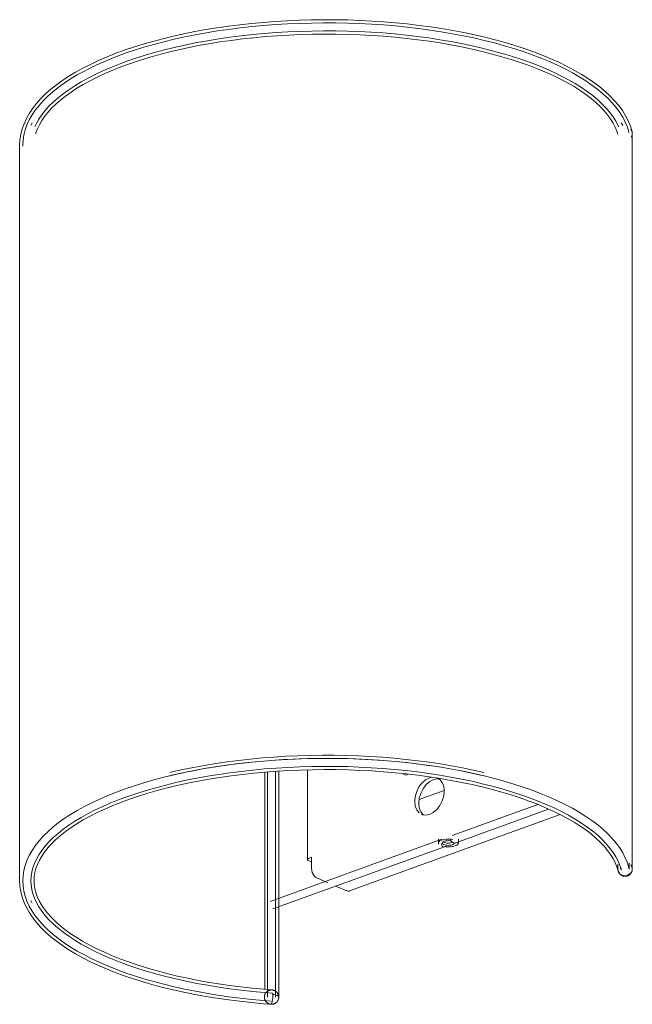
# Model space of a CAD drawing. Header units: millimetres. Extents: x -6807 to -4360, y -636 to 7007.
# Tile 2 of 7: x -5639 to -5486, y -636 to -390. Entities that reach past the tile are written whole.
import ezdxf

# ---------------------------------------------------------------- set-up
doc = ezdxf.new("R2010")
doc.units = ezdxf.units.MM
doc.layers.add('E-LITE-EQPM', color=7, linetype='Continuous', lineweight=20)

# ---------------------------------------------------------------- blocks, each defined once
blk = doc.blocks.new('66407_ 66408_ 66409_ 66410 - 66407 COTTON Round Beige wall lamp-589320-00 Isometrico PDF')
at = {"layer": 'E-LITE-EQPM', "color": 8, "lineweight": 9, "true_color": 0x808080}
for p, q in [((-7167.78, -415.48), (-7168.13, -416.1)), ((-7020.07, -416.1), (-7020.42, -415.48)), ((-7017.73, -417.65), (-7017.67, -418.08)), ((-7017.71, -417.99), (-7017.68, -418.05)), ((-7017.67, -418.07), (-7017.67, -418.15)), ((-7017.67, -601.93), (-7017.67, -418.15)), ((-7170.9, -421.06), (-7170.9, -604.85)), ((-7170.1, -421.06), (-7170.09, -421.31)), ((-7109.6, -577.71), (-7109.6, -632)), ((-7108.89, -577.66), (-7108.89, -633.93)), ((-7106.89, -633.93), (-7106.89, -577.5)), ((-7106.09, -633.93), (-7106.09, -577.43)), ((-7098.94, -577.17), (-7098.93, -599.55)), ((-7074.31, -578.43), (-7075.09, -578.1)), ((-7073.71, -578.22), (-7074.31, -578.43)), ((-7070.98, -584.53), (-7064.74, -582.26)), ((-7041.31, -585.8), (-7062.75, -593.56)), ((-7062.07, -595.44), (-7038.59, -586.94)), ((-7088.41, -607.41), (-7035.72, -588.32)), ((-7065.29, -594.48), (-7108.23, -610.01)), ((-7066.18, -594.5), (-7066.18, -595.42)), ((-7061.18, -595.42), (-7061.18, -594.5)), ((-7107.55, -611.89), (-7064.61, -596.36)), ((-7098.66, -599.83), (-7097.91, -600.15)), ((-7098.59, -599.25), (-7097.89, -598.99)), ((-7097.88, -601.78), (-7097.89, -598.99)), ((-7021.27, -600.67), (-7021.27, -601.93)), ((-7020.47, -601.61), (-7020.47, -601.93)), ((-7018.47, -601.93), (-7018.47, -600.47)), ((-7017.67, -601.96), (-7017.67, -601.86)), ((-7093.8, -605.34), (-7096.56, -604.16)), ((-7089.08, -607.37), (-7091.82, -606.19)), ((-7168.13, -609.81), (-7167.78, -610.44)), ((-7107.57, -632.88), (-7107.56, -633.23))]:
    blk.add_line(p, q, dxfattribs=at)
for points in [[(-7170.9, -421.06, 0), (-7170.83, -419.7, 0), (-7170.62, -418.34, 0), (-7170.28, -417, 0), (-7169.81, -415.67, 0), (-7169.21, -414.36, 0), (-7168.48, -413.08, 0), (-7167.63, -411.83, 0), (-7166.67, -410.6, 0), (-7165.59, -409.4, 0), (-7164.41, -408.23, 0), (-7163.11, -407.08, 0), (-7161.71, -405.97, 0), (-7160.21, -404.88, 0), (-7158.6, -403.83, 0), (-7156.9, -402.8, 0), (-7155.1, -401.81, 0), (-7153.21, -400.85, 0), (-7151.22, -399.92, 0), (-7149.15, -399.02, 0), (-7147, -398.16, 0), (-7144.76, -397.34, 0), (-7142.44, -396.55, 0), (-7140.05, -395.81, 0), (-7137.59, -395.1, 0), (-7135.06, -394.43, 0), (-7132.47, -393.8, 0), (-7129.82, -393.21, 0), (-7127.11, -392.67, 0), (-7124.35, -392.17, 0), (-7121.55, -391.72, 0), (-7118.7, -391.3, 0), (-7115.81, -390.94, 0), (-7112.89, -390.62, 0), (-7109.94, -390.35, 0), (-7106.97, -390.12, 0), (-7103.97, -389.94, 0), (-7100.96, -389.81, 0), (-7097.94, -389.72, 0), (-7094.92, -389.69, 0), (-7091.89, -389.7, 0), (-7088.86, -389.76, 0), (-7085.85, -389.86, 0), (-7082.84, -390.02, 0), (-7079.86, -390.22, 0), (-7076.89, -390.47, 0), (-7073.96, -390.76, 0), (-7071.05, -391.1, 0), (-7068.18, -391.49, 0), (-7065.35, -391.92, 0), (-7062.57, -392.4, 0), (-7059.83, -392.92, 0), (-7057.15, -393.48, 0), (-7054.53, -394.08, 0), (-7051.96, -394.73, 0), (-7049.47, -395.42, 0), (-7047.04, -396.15, 0), (-7044.68, -396.91, 0), (-7042.4, -397.71, 0), (-7040.2, -398.55, 0), (-7038.08, -399.43, 0), (-7036.05, -400.34, 0), (-7034.11, -401.28, 0), (-7032.26, -402.26, 0), (-7030.5, -403.27, 0), (-7028.85, -404.31, 0), (-7027.29, -405.38, 0), (-7025.83, -406.48, 0), (-7024.48, -407.61, 0), (-7023.23, -408.76, 0), (-7022.1, -409.95, 0), (-7021.07, -411.16, 0), (-7020.16, -412.4, 0), (-7019.37, -413.67, 0), (-7018.7, -414.96, 0), (-7018.16, -416.28, 0), (-7017.74, -417.61, 0), (-7017.72, -417.71, 0)], [(-7170.1, -421.06, 0), (-7170.03, -419.78, 0), (-7169.84, -418.5, 0), (-7169.52, -417.23, 0), (-7169.07, -415.97, 0), (-7168.49, -414.73, 0), (-7167.8, -413.5, 0), (-7166.99, -412.3, 0), (-7166.06, -411.12, 0), (-7165.01, -409.95, 0), (-7163.86, -408.81, 0), (-7162.6, -407.7, 0), (-7161.23, -406.61, 0), (-7159.75, -405.54, 0), (-7158.18, -404.5, 0), (-7156.5, -403.5, 0), (-7154.72, -402.52, 0), (-7152.86, -401.57, 0), (-7150.89, -400.65, 0), (-7148.85, -399.76, 0), (-7146.71, -398.91, 0), (-7144.49, -398.09, 0), (-7142.2, -397.31, 0), (-7139.82, -396.57, 0), (-7137.38, -395.87, 0), (-7134.87, -395.2, 0), (-7132.29, -394.58, 0), (-7129.66, -394, 0), (-7126.96, -393.46, 0), (-7124.22, -392.96, 0), (-7121.43, -392.51, 0), (-7118.59, -392.1, 0), (-7115.72, -391.73, 0), (-7112.81, -391.41, 0), (-7109.88, -391.14, 0), (-7106.91, -390.92, 0), (-7103.93, -390.74, 0), (-7100.94, -390.61, 0), (-7097.93, -390.52, 0), (-7094.91, -390.49, 0), (-7091.9, -390.5, 0), (-7088.89, -390.56, 0), (-7085.88, -390.66, 0), (-7082.89, -390.81, 0), (-7079.92, -391.01, 0), (-7076.97, -391.26, 0), (-7074.04, -391.56, 0), (-7071.15, -391.89, 0), (-7068.3, -392.28, 0), (-7065.48, -392.71, 0), (-7062.71, -393.18, 0), (-7059.99, -393.7, 0), (-7057.32, -394.26, 0), (-7054.71, -394.86, 0), (-7052.17, -395.5, 0), (-7049.69, -396.19, 0), (-7047.27, -396.91, 0), (-7044.94, -397.67, 0), (-7042.68, -398.47, 0), (-7040.5, -399.3, 0), (-7038.4, -400.17, 0), (-7036.39, -401.07, 0), (-7034.47, -402, 0), (-7032.65, -402.96, 0), (-7030.92, -403.96, 0), (-7029.28, -404.98, 0), (-7027.75, -406.03, 0), (-7026.33, -407.11, 0), (-7025.01, -408.21, 0), (-7023.79, -409.33, 0), (-7022.69, -410.48, 0), (-7021.7, -411.66, 0), (-7020.82, -412.85, 0), (-7020.06, -414.07, 0), (-7019.43, -415.3, 0), (-7018.91, -416.55, 0), (-7018.52, -417.81, 0), (-7018.5, -417.9, 0)], [(-7170.1, -421.06, 0), (-7170.03, -419.78, 0), (-7169.84, -418.5, 0), (-7169.52, -417.23, 0), (-7169.07, -415.97, 0), (-7168.49, -414.73, 0), (-7167.8, -413.5, 0), (-7166.99, -412.3, 0), (-7166.06, -411.12, 0), (-7165.01, -409.95, 0), (-7163.86, -408.81, 0), (-7162.6, -407.7, 0), (-7161.23, -406.61, 0), (-7159.75, -405.54, 0), (-7158.18, -404.5, 0), (-7156.5, -403.5, 0), (-7154.72, -402.52, 0), (-7152.86, -401.57, 0), (-7150.89, -400.65, 0), (-7148.85, -399.76, 0), (-7146.71, -398.91, 0), (-7144.49, -398.09, 0), (-7142.2, -397.31, 0), (-7139.82, -396.57, 0), (-7137.38, -395.87, 0), (-7134.87, -395.2, 0), (-7132.29, -394.58, 0), (-7129.66, -394, 0), (-7126.96, -393.46, 0), (-7124.22, -392.96, 0), (-7121.43, -392.51, 0), (-7118.59, -392.1, 0), (-7115.72, -391.73, 0), (-7112.81, -391.41, 0), (-7109.88, -391.14, 0), (-7106.91, -390.92, 0), (-7103.93, -390.74, 0), (-7100.94, -390.61, 0), (-7097.93, -390.52, 0), (-7094.91, -390.49, 0), (-7091.9, -390.5, 0), (-7088.89, -390.56, 0), (-7085.88, -390.66, 0), (-7082.89, -390.81, 0), (-7079.92, -391.01, 0), (-7076.97, -391.26, 0), (-7074.04, -391.56, 0), (-7071.15, -391.89, 0), (-7068.3, -392.28, 0), (-7065.48, -392.71, 0), (-7062.71, -393.18, 0), (-7059.99, -393.7, 0), (-7057.32, -394.26, 0), (-7054.71, -394.86, 0), (-7052.17, -395.5, 0), (-7049.69, -396.19, 0), (-7047.27, -396.91, 0), (-7044.94, -397.67, 0), (-7042.68, -398.47, 0), (-7040.5, -399.3, 0), (-7038.4, -400.17, 0), (-7036.39, -401.07, 0), (-7034.47, -402, 0), (-7032.65, -402.96, 0), (-7030.92, -403.96, 0), (-7029.28, -404.98, 0), (-7027.75, -406.03, 0), (-7026.33, -407.11, 0), (-7025.01, -408.21, 0), (-7023.79, -409.33, 0), (-7022.69, -410.48, 0), (-7021.7, -411.66, 0), (-7020.82, -412.85, 0), (-7020.06, -414.07, 0), (-7019.43, -415.3, 0), (-7018.91, -416.55, 0), (-7018.52, -417.81, 0), (-7018.5, -417.9, 0)], [(-7167.1, -416.47, 0), (-7166.71, -415.64, 0), (-7166.1, -414.56, 0), (-7165.37, -413.48, 0), (-7164.53, -412.4, 0), (-7163.57, -411.33, 0), (-7162.5, -410.28, 0), (-7161.31, -409.23, 0), (-7160.02, -408.2, 0), (-7158.62, -407.19, 0), (-7157.11, -406.2, 0), (-7155.5, -405.23, 0), (-7153.79, -404.28, 0), (-7151.98, -403.36, 0), (-7150.07, -402.47, 0), (-7148.08, -401.61, 0), (-7145.99, -400.78, 0), (-7143.83, -399.98, 0), (-7141.58, -399.22, 0), (-7139.25, -398.49, 0), (-7136.85, -397.8, 0), (-7134.38, -397.14, 0), (-7131.84, -396.53, 0), (-7129.24, -395.95, 0), (-7126.59, -395.42, 0), (-7123.88, -394.93, 0), (-7121.12, -394.48, 0), (-7118.32, -394.08, 0), (-7115.49, -393.72, 0), (-7112.61, -393.4, 0), (-7109.71, -393.14, 0), (-7106.78, -392.91, 0), (-7103.83, -392.74, 0), (-7100.86, -392.61, 0), (-7097.89, -392.52, 0), (-7094.9, -392.49, 0), (-7091.92, -392.5, 0), (-7088.94, -392.55, 0), (-7085.97, -392.66, 0), (-7083.01, -392.81, 0), (-7080.07, -393.01, 0), (-7077.15, -393.25, 0), (-7074.26, -393.54, 0), (-7071.4, -393.88, 0), (-7068.58, -394.26, 0), (-7065.8, -394.68, 0), (-7063.07, -395.15, 0), (-7060.38, -395.66, 0), (-7057.75, -396.21, 0), (-7055.18, -396.81, 0), (-7052.68, -397.44, 0), (-7050.24, -398.11, 0), (-7047.87, -398.82, 0), (-7045.58, -399.56, 0), (-7043.36, -400.34, 0), (-7041.23, -401.16, 0), (-7039.19, -402, 0), (-7037.24, -402.88, 0), (-7035.38, -403.78, 0), (-7033.61, -404.71, 0), (-7031.94, -405.67, 0), (-7030.38, -406.65, 0), (-7028.92, -407.65, 0), (-7027.57, -408.67, 0), (-7026.33, -409.71, 0), (-7025.19, -410.76, 0), (-7024.18, -411.82, 0), (-7023.27, -412.9, 0), (-7022.48, -413.98, 0), (-7021.8, -415.06, 0), (-7021.24, -416.14, 0), (-7021.1, -416.49, 0)], [(-7021.29, -418.33, 0), (-7021.52, -417.57, 0), (-7021.93, -416.55, 0), (-7022.46, -415.53, 0), (-7023.09, -414.5, 0), (-7023.84, -413.46, 0), (-7024.71, -412.43, 0), (-7025.68, -411.4, 0), (-7026.77, -410.38, 0), (-7027.98, -409.37, 0), (-7029.29, -408.37, 0), (-7030.72, -407.39, 0), (-7032.25, -406.42, 0), (-7033.88, -405.48, 0), (-7035.61, -404.56, 0), (-7037.44, -403.66, 0), (-7039.37, -402.8, 0), (-7041.39, -401.96, 0), (-7043.49, -401.15, 0), (-7045.68, -400.37, 0), (-7047.95, -399.63, 0), (-7050.29, -398.93, 0), (-7052.71, -398.26, 0), (-7055.2, -397.63, 0), (-7057.75, -397.03, 0), (-7060.35, -396.48, 0), (-7063.02, -395.97, 0), (-7065.74, -395.5, 0), (-7068.5, -395.08, 0), (-7071.3, -394.7, 0), (-7074.15, -394.36, 0), (-7077.02, -394.07, 0), (-7079.93, -393.82, 0), (-7082.85, -393.62, 0), (-7085.8, -393.47, 0), (-7088.76, -393.36, 0), (-7091.72, -393.3, 0), (-7094.69, -393.29, 0), (-7097.66, -393.32, 0), (-7100.63, -393.4, 0), (-7103.58, -393.52, 0), (-7106.52, -393.7, 0), (-7109.44, -393.92, 0), (-7112.33, -394.18, 0), (-7115.19, -394.49, 0), (-7118.02, -394.85, 0), (-7120.81, -395.24, 0), (-7123.56, -395.69, 0), (-7126.25, -396.17, 0), (-7128.9, -396.7, 0), (-7131.48, -397.27, 0), (-7134.01, -397.87, 0), (-7136.47, -398.52, 0), (-7138.85, -399.21, 0), (-7141.17, -399.93, 0), (-7143.41, -400.68, 0), (-7145.56, -401.47, 0), (-7147.63, -402.29, 0), (-7149.61, -403.14, 0), (-7151.5, -404.02, 0), (-7153.29, -404.93, 0), (-7154.99, -405.86, 0), (-7156.58, -406.81, 0), (-7158.06, -407.78, 0), (-7159.44, -408.77, 0), (-7160.72, -409.77, 0), (-7161.87, -410.79, 0), (-7162.92, -411.81, 0), (-7163.85, -412.84, 0), (-7164.67, -413.88, 0), (-7165.38, -414.91, 0), (-7165.97, -415.94, 0), (-7166.45, -416.96, 0), (-7166.82, -417.98, 0), (-7166.88, -418.21, 0)], [(-7017.92, -419.06, 0), (-7017.87, -418.99, 0), (-7017.84, -418.92, 0), (-7017.81, -418.84, 0), (-7017.78, -418.77, 0), (-7017.75, -418.7, 0), (-7017.73, -418.64, 0), (-7017.72, -418.57, 0), (-7017.7, -418.51, 0), (-7017.69, -418.45, 0), (-7017.68, -418.38, 0), (-7017.67, -418.33, 0), (-7017.67, -418.27, 0), (-7017.67, -418.21, 0), (-7017.67, -418.16, 0), (-7017.67, -418.11, 0), (-7017.67, -418.06, 0), (-7017.67, -418.01, 0), (-7017.68, -417.96, 0), (-7017.68, -417.91, 0), (-7017.69, -417.86, 0), (-7017.7, -417.82, 0), (-7017.7, -417.77, 0), (-7017.71, -417.72, 0), (-7017.73, -417.68, 0), (-7017.74, -417.64, 0), (-7017.75, -417.59, 0), (-7017.77, -417.55, 0), (-7017.78, -417.51, 0), (-7017.8, -417.47, 0), (-7017.81, -417.43, 0), (-7017.83, -417.39, 0), (-7017.85, -417.34, 0), (-7017.87, -417.3, 0), (-7017.9, -417.26, 0), (-7017.92, -417.22, 0), (-7017.94, -417.18, 0), (-7017.97, -417.14, 0), (-7018, -417.1, 0), (-7018.03, -417.06, 0), (-7018.06, -417.02, 0)], [(-7170.1, -604.85, 0), (-7170.03, -603.57, 0), (-7169.84, -602.29, 0), (-7169.52, -601.02, 0), (-7169.07, -599.76, 0), (-7168.49, -598.52, 0), (-7167.8, -597.29, 0), (-7166.99, -596.09, 0), (-7166.06, -594.9, 0), (-7165.01, -593.74, 0), (-7163.86, -592.6, 0), (-7162.6, -591.49, 0), (-7161.23, -590.4, 0), (-7159.75, -589.33, 0), (-7158.18, -588.29, 0), (-7156.5, -587.28, 0), (-7154.72, -586.3, 0), (-7152.86, -585.35, 0), (-7150.89, -584.44, 0), (-7148.85, -583.55, 0), (-7146.71, -582.7, 0), (-7144.49, -581.88, 0), (-7142.2, -581.1, 0), (-7139.82, -580.36, 0), (-7137.38, -579.66, 0), (-7134.87, -578.99, 0), (-7132.29, -578.37, 0), (-7129.66, -577.79, 0), (-7126.96, -577.25, 0), (-7124.22, -576.75, 0), (-7121.43, -576.3, 0), (-7118.59, -575.89, 0), (-7115.72, -575.52, 0), (-7112.81, -575.2, 0), (-7109.88, -574.93, 0), (-7106.91, -574.71, 0), (-7103.93, -574.53, 0), (-7100.94, -574.4, 0), (-7097.93, -574.31, 0), (-7094.91, -574.28, 0), (-7091.9, -574.29, 0), (-7088.89, -574.34, 0), (-7085.88, -574.45, 0), (-7082.89, -574.6, 0), (-7079.92, -574.8, 0), (-7076.97, -575.05, 0), (-7074.04, -575.34, 0), (-7071.15, -575.68, 0), (-7068.3, -576.07, 0), (-7065.48, -576.5, 0), (-7062.71, -576.97, 0), (-7059.99, -577.49, 0), (-7057.32, -578.05, 0), (-7054.71, -578.65, 0), (-7052.17, -579.29, 0), (-7049.69, -579.98, 0), (-7047.27, -580.7, 0), (-7044.94, -581.46, 0), (-7042.68, -582.25, 0), (-7040.5, -583.09, 0), (-7038.4, -583.95, 0), (-7036.39, -584.85, 0), (-7034.47, -585.79, 0), (-7032.65, -586.75, 0), (-7030.92, -587.75, 0), (-7029.28, -588.77, 0), (-7027.75, -589.82, 0), (-7026.33, -590.9, 0), (-7025.01, -592, 0), (-7023.79, -593.12, 0), (-7022.69, -594.27, 0), (-7021.7, -595.45, 0), (-7020.82, -596.64, 0), (-7020.06, -597.86, 0), (-7019.43, -599.09, 0), (-7018.91, -600.34, 0), (-7018.52, -601.6, 0), (-7018.5, -601.69, 0)], [(-7054.82, -577.8, 0), (-7057.45, -577.2, 0), (-7060.14, -576.64, 0), (-7062.88, -576.13, 0), (-7065.67, -575.66, 0), (-7068.5, -575.23, 0), (-7071.38, -574.85, 0), (-7074.29, -574.51, 0), (-7077.23, -574.22, 0), (-7080.19, -573.98, 0), (-7083.18, -573.79, 0), (-7086.19, -573.64, 0), (-7089.21, -573.54, 0), (-7092.23, -573.48, 0), (-7095.26, -573.48, 0), (-7098.29, -573.52, 0), (-7101.31, -573.61, 0), (-7104.31, -573.75, 0), (-7107.31, -573.93, 0), (-7110.28, -574.16, 0), (-7113.23, -574.44, 0), (-7116.14, -574.77, 0), (-7119.02, -575.14, 0), (-7121.87, -575.55, 0), (-7124.67, -576.01, 0), (-7127.42, -576.52, 0), (-7130.12, -577.07, 0), (-7132.77, -577.66, 0), (-7133.38, -577.8, 0)], [(-7133.19, -578.58, 0), (-7130.58, -577.98, 0), (-7127.9, -577.43, 0), (-7125.18, -576.92, 0), (-7122.4, -576.45, 0), (-7119.58, -576.02, 0), (-7116.72, -575.64, 0), (-7113.83, -575.31, 0), (-7110.9, -575.02, 0), (-7107.95, -574.78, 0), (-7104.97, -574.58, 0), (-7101.98, -574.44, 0), (-7098.97, -574.34, 0), (-7095.96, -574.28, 0), (-7092.94, -574.28, 0), (-7089.93, -574.32, 0), (-7086.92, -574.41, 0), (-7083.93, -574.55, 0), (-7080.95, -574.73, 0), (-7077.99, -574.96, 0), (-7075.06, -575.24, 0), (-7072.15, -575.56, 0), (-7069.28, -575.93, 0), (-7066.45, -576.34, 0), (-7063.67, -576.8, 0), (-7060.93, -577.31, 0), (-7058.24, -577.85, 0), (-7055.61, -578.44, 0), (-7055.01, -578.58, 0)], [(-7168.1, -604.85, 0), (-7168.04, -603.77, 0), (-7167.88, -602.69, 0), (-7167.6, -601.6, 0), (-7167.22, -600.52, 0), (-7166.71, -599.43, 0), (-7166.1, -598.35, 0), (-7165.37, -597.27, 0), (-7164.53, -596.19, 0), (-7163.57, -595.12, 0), (-7162.5, -594.06, 0), (-7161.31, -593.02, 0), (-7160.02, -591.99, 0), (-7158.62, -590.98, 0), (-7157.11, -589.99, 0), (-7155.5, -589.02, 0), (-7153.79, -588.07, 0), (-7151.98, -587.15, 0), (-7150.07, -586.26, 0), (-7148.08, -585.4, 0), (-7145.99, -584.57, 0), (-7143.83, -583.77, 0), (-7141.58, -583.01, 0), (-7139.25, -582.28, 0), (-7136.85, -581.59, 0), (-7134.38, -580.93, 0), (-7131.84, -580.32, 0), (-7129.24, -579.74, 0), (-7126.59, -579.21, 0), (-7123.88, -578.72, 0), (-7121.12, -578.27, 0), (-7118.32, -577.87, 0), (-7115.49, -577.51, 0), (-7112.61, -577.19, 0), (-7109.71, -576.92, 0), (-7106.78, -576.7, 0), (-7103.83, -576.52, 0), (-7100.86, -576.39, 0), (-7097.89, -576.31, 0), (-7094.9, -576.28, 0), (-7091.92, -576.29, 0), (-7088.94, -576.34, 0), (-7085.97, -576.45, 0), (-7083.01, -576.6, 0), (-7080.07, -576.8, 0), (-7077.15, -577.04, 0), (-7074.26, -577.33, 0), (-7071.4, -577.67, 0), (-7068.58, -578.05, 0), (-7065.8, -578.47, 0), (-7063.07, -578.94, 0), (-7060.38, -579.45, 0), (-7057.75, -580, 0), (-7055.18, -580.6, 0), (-7052.68, -581.23, 0), (-7050.24, -581.9, 0), (-7047.87, -582.61, 0), (-7045.58, -583.35, 0), (-7043.36, -584.13, 0), (-7041.23, -584.95, 0), (-7039.19, -585.79, 0), (-7037.24, -586.67, 0), (-7035.38, -587.57, 0), (-7033.61, -588.5, 0), (-7031.94, -589.46, 0), (-7030.38, -590.44, 0), (-7028.92, -591.44, 0), (-7027.57, -592.46, 0), (-7026.33, -593.5, 0), (-7025.19, -594.55, 0), (-7024.18, -595.61, 0), (-7023.27, -596.69, 0), (-7022.48, -597.76, 0), (-7021.8, -598.85, 0), (-7021.24, -599.93, 0), (-7020.79, -601.02, 0), (-7020.45, -602.1, 0), (-7020.43, -602.18, 0)], [(-7021.21, -602.37, 0), (-7021.52, -601.36, 0), (-7021.93, -600.34, 0), (-7022.46, -599.32, 0), (-7023.09, -598.29, 0), (-7023.84, -597.25, 0), (-7024.71, -596.22, 0), (-7025.68, -595.19, 0), (-7026.77, -594.17, 0), (-7027.98, -593.16, 0), (-7029.29, -592.16, 0), (-7030.72, -591.18, 0), (-7032.25, -590.21, 0), (-7033.88, -589.27, 0), (-7035.61, -588.35, 0), (-7037.44, -587.45, 0), (-7039.37, -586.59, 0), (-7041.39, -585.75, 0), (-7043.49, -584.94, 0), (-7045.68, -584.16, 0), (-7047.95, -583.42, 0), (-7050.29, -582.72, 0), (-7052.71, -582.05, 0), (-7055.2, -581.42, 0), (-7057.75, -580.82, 0), (-7060.35, -580.27, 0), (-7063.02, -579.76, 0), (-7065.74, -579.29, 0), (-7068.5, -578.87, 0), (-7071.3, -578.49, 0), (-7074.15, -578.15, 0), (-7077.02, -577.86, 0), (-7079.93, -577.61, 0), (-7082.85, -577.41, 0), (-7085.8, -577.26, 0), (-7088.76, -577.15, 0), (-7091.72, -577.09, 0), (-7094.69, -577.07, 0), (-7097.66, -577.11, 0), (-7100.63, -577.19, 0), (-7103.58, -577.31, 0), (-7106.52, -577.49, 0), (-7109.44, -577.7, 0), (-7112.33, -577.97, 0), (-7115.19, -578.28, 0), (-7118.02, -578.63, 0), (-7120.81, -579.03, 0), (-7123.56, -579.48, 0), (-7126.25, -579.96, 0), (-7128.9, -580.49, 0), (-7131.48, -581.06, 0), (-7134.01, -581.66, 0), (-7136.47, -582.31, 0), (-7138.85, -582.99, 0), (-7141.17, -583.71, 0), (-7143.41, -584.47, 0), (-7145.56, -585.26, 0), (-7147.63, -586.08, 0), (-7149.61, -586.93, 0), (-7151.5, -587.81, 0), (-7153.29, -588.71, 0), (-7154.99, -589.64, 0), (-7156.58, -590.6, 0), (-7158.06, -591.57, 0), (-7159.44, -592.56, 0), (-7160.72, -593.56, 0), (-7161.87, -594.58, 0), (-7162.92, -595.6, 0), (-7163.85, -596.63, 0), (-7164.67, -597.67, 0), (-7165.38, -598.7, 0), (-7165.97, -599.73, 0), (-7166.45, -600.75, 0), (-7166.82, -601.77, 0), (-7167.08, -602.78, 0), (-7167.24, -603.78, 0), (-7167.3, -604.78, 0), (-7167.26, -605.78, 0), (-7167.11, -606.79, 0), (-7166.86, -607.8, 0), (-7166.5, -608.81, 0), (-7166.04, -609.83, 0), (-7165.46, -610.86, 0), (-7164.78, -611.89, 0), (-7163.97, -612.93, 0), (-7163.06, -613.96, 0), (-7162.03, -614.98, 0), (-7160.88, -616, 0), (-7159.63, -617.01, 0), (-7158.26, -618, 0), (-7156.79, -618.97, 0), (-7155.21, -619.93, 0), (-7153.53, -620.86, 0), (-7151.76, -621.77, 0), (-7149.88, -622.65, 0), (-7147.91, -623.51, 0), (-7145.86, -624.33, 0), (-7143.71, -625.13, 0), (-7141.49, -625.89, 0), (-7139.18, -626.61, 0), (-7136.8, -627.3, 0), (-7134.35, -627.95, 0), (-7131.84, -628.57, 0), (-7129.26, -629.14, 0), (-7126.62, -629.67, 0), (-7123.93, -630.16, 0), (-7121.2, -630.61, 0), (-7118.41, -631.02, 0), (-7115.59, -631.38, 0), (-7112.73, -631.69, 0), (-7109.84, -631.97, 0), (-7107.76, -632.13, 0)], [(-7072.1, -585.05, 0), (-7071.97, -583.82, 0), (-7071.6, -582.58, 0), (-7071.02, -581.41, 0), (-7070.25, -580.4, 0), (-7069.37, -579.62, 0), (-7068.41, -579.12, 0), (-7067.64, -578.94, 0)], [(-7065.92, -579.41, 0), (-7066.44, -579.37, 0), (-7067.4, -579.56, 0), (-7068.35, -580.06, 0), (-7069.24, -580.84, 0), (-7070, -581.85, 0), (-7070.59, -583.01, 0), (-7070.96, -584.25, 0), (-7071.08, -585.49, 0)], [(-7066.39, -579.14, 0), (-7065.81, -579.52, 0), (-7065.22, -580.26, 0), (-7064.85, -581.24, 0), (-7064.73, -582.38, 0)], [(-7064.73, -582.38, 0), (-7064.85, -583.62, 0), (-7065.22, -584.86, 0), (-7065.8, -586.02, 0), (-7066.57, -587.03, 0), (-7067.46, -587.81, 0), (-7068.41, -588.31, 0), (-7069.36, -588.5, 0), (-7070.25, -588.36, 0), (-7070.38, -588.31, 0)], [(-7071.01, -587.91, 0), (-7071.6, -587.17, 0), (-7071.97, -586.19, 0), (-7072.1, -585.05, 0)], [(-7071.08, -585.49, 0), (-7070.96, -586.63, 0), (-7070.59, -587.61, 0), (-7070, -588.34, 0)], [(-7065.37, -594.69, 0), (-7065.79, -594.89, 0), (-7066.06, -595.12, 0), (-7066.18, -595.37, 0)], [(-7062.54, -594.54, 0), (-7062.93, -594.48, 0), (-7063.57, -594.43, 0), (-7064.22, -594.45, 0), (-7064.83, -594.54, 0), (-7065.37, -594.69, 0)], [(-7065.17, -595.42, 0), (-7065.17, -595.39, 0), (-7065.1, -595.24, 0), (-7064.94, -595.1, 0), (-7064.69, -594.98, 0)], [(-7064.6, -595.29, 0), (-7064.79, -595.18, 0), (-7064.89, -595.08, 0)], [(-7064.69, -594.98, 0), (-7064.37, -594.9, 0), (-7064, -594.84, 0), (-7063.62, -594.83, 0), (-7063.23, -594.86, 0), (-7062.97, -594.9, 0)], [(-7062.61, -595.24, 0), (-7062.79, -595.32, 0), (-7063.06, -595.4, 0), (-7063.38, -595.44, 0), (-7063.71, -595.45, 0), (-7064.04, -595.43, 0), (-7064.34, -595.38, 0), (-7064.6, -595.29, 0)], [(-7062.35, -595.4, 0), (-7062.61, -595.25, 0), (-7062.88, -595.02, 0), (-7063.1, -594.75, 0)], [(-7062.01, -595.4, 0), (-7062.14, -595.45, 0), (-7062.35, -595.4, 0)], [(-7061.99, -596.14, 0), (-7061.57, -595.95, 0), (-7061.3, -595.71, 0), (-7061.18, -595.46, 0), (-7061.24, -595.2, 0)], [(-7066.18, -595.42, 0), (-7066.12, -595.63, 0), (-7066.04, -595.74, 0)], [(-7065.43, -595.56, 0), (-7065.43, -595.59, 0), (-7065.35, -595.92, 0), (-7065.22, -596.19, 0), (-7065.01, -596.36, 0)], [(-7062.67, -595.85, 0), (-7062.99, -595.94, 0), (-7063.36, -595.99, 0), (-7063.74, -596, 0), (-7064.13, -595.98, 0), (-7064.48, -595.91, 0), (-7064.78, -595.81, 0), (-7065, -595.69, 0), (-7065.13, -595.54, 0)], [(-7065.01, -596.36, 0), (-7064.75, -596.39, 0), (-7064.48, -596.29, 0), (-7064.26, -596.09, 0)], [(-7064.58, -596.33, 0), (-7064.43, -596.36, 0), (-7063.79, -596.4, 0), (-7063.14, -596.38, 0), (-7062.52, -596.29, 0), (-7061.99, -596.14, 0)], [(-7062.19, -595.45, 0), (-7062.26, -595.59, 0), (-7062.42, -595.73, 0), (-7062.67, -595.85, 0)], [(-7098.59, -599.25, 0), (-7098.77, -599.33, 0), (-7098.88, -599.43, 0), (-7098.93, -599.53, 0), (-7098.9, -599.64, 0), (-7098.81, -599.74, 0), (-7098.66, -599.83, 0)], [(-7096.56, -604.16, 0), (-7096.9, -603.95, 0), (-7097.22, -603.63, 0), (-7097.5, -603.22, 0), (-7097.71, -602.76, 0), (-7097.84, -602.27, 0), (-7097.88, -601.78, 0)], [(-7021.26, -602.04, 0), (-7021.26, -602.1, 0), (-7021.25, -602.16, 0), (-7021.24, -602.22, 0), (-7021.23, -602.29, 0), (-7021.22, -602.35, 0), (-7021.2, -602.42, 0), (-7021.18, -602.49, 0), (-7021.15, -602.56, 0), (-7021.12, -602.64, 0), (-7021.09, -602.71, 0), (-7021.05, -602.78, 0), (-7021.01, -602.86, 0), (-7020.96, -602.93, 0), (-7020.91, -603, 0), (-7020.86, -603.08, 0), (-7020.79, -603.15, 0), (-7020.72, -603.22, 0), (-7020.65, -603.29, 0), (-7020.57, -603.35, 0), (-7020.49, -603.41, 0), (-7020.4, -603.47, 0), (-7020.31, -603.52, 0), (-7020.22, -603.57, 0), (-7020.12, -603.61, 0), (-7020.02, -603.65, 0), (-7019.92, -603.68, 0), (-7019.81, -603.7, 0), (-7019.71, -603.72, 0), (-7019.61, -603.73, 0), (-7019.51, -603.73, 0), (-7019.42, -603.73, 0), (-7019.32, -603.73, 0), (-7019.23, -603.72, 0), (-7019.14, -603.7, 0), (-7019.05, -603.69, 0), (-7018.97, -603.66, 0), (-7018.89, -603.64, 0), (-7018.85, -603.63, 0)], [(-7019.47, -603.59, 0), (-7019.89, -603.56, 0), (-7020.32, -603.42, 0), (-7020.7, -603.18, 0), (-7020.99, -602.86, 0), (-7021.18, -602.48, 0)], [(-7017.67, -601.86, 0), (-7017.73, -602.29, 0), (-7017.91, -602.69, 0), (-7018.19, -603.04, 0), (-7018.55, -603.32, 0), (-7018.98, -603.51, 0), (-7019.43, -603.59, 0)], [(-7018.85, -603.63, 0), (-7018.78, -603.6, 0), (-7018.71, -603.57, 0), (-7018.65, -603.54, 0), (-7018.58, -603.5, 0), (-7018.52, -603.47, 0), (-7018.47, -603.43, 0), (-7018.41, -603.39, 0), (-7018.36, -603.36, 0), (-7018.32, -603.32, 0), (-7018.27, -603.28, 0), (-7018.23, -603.24, 0), (-7018.19, -603.2, 0), (-7018.15, -603.16, 0), (-7018.11, -603.12, 0), (-7018.08, -603.08, 0), (-7018.04, -603.04, 0), (-7018.01, -602.99, 0), (-7017.98, -602.95, 0), (-7017.95, -602.91, 0), (-7017.93, -602.87, 0), (-7017.9, -602.83, 0), (-7017.88, -602.78, 0), (-7017.86, -602.74, 0), (-7017.84, -602.7, 0), (-7017.82, -602.65, 0), (-7017.8, -602.61, 0), (-7017.78, -602.56, 0), (-7017.76, -602.51, 0), (-7017.75, -602.47, 0), (-7017.73, -602.42, 0), (-7017.72, -602.37, 0), (-7017.71, -602.32, 0), (-7017.7, -602.27, 0), (-7017.69, -602.22, 0), (-7017.68, -602.17, 0), (-7017.68, -602.12, 0), (-7017.67, -602.06, 0), (-7017.67, -602.01, 0), (-7017.67, -601.95, 0), (-7017.67, -601.89, 0), (-7017.67, -601.83, 0), (-7017.67, -601.77, 0), (-7017.68, -601.71, 0), (-7017.69, -601.65, 0), (-7017.7, -601.58, 0), (-7017.72, -601.51, 0), (-7017.73, -601.45, 0), (-7017.76, -601.38, 0), (-7017.78, -601.3, 0), (-7017.81, -601.23, 0), (-7017.84, -601.16, 0), (-7017.88, -601.09, 0), (-7017.92, -601.01, 0), (-7017.97, -600.94, 0), (-7018.02, -600.86, 0)], [(-7170.9, -604.85, 0), (-7170.83, -606.22, 0), (-7170.62, -607.57, 0), (-7170.28, -608.92, 0), (-7169.81, -610.25, 0), (-7169.21, -611.55, 0), (-7168.48, -612.83, 0), (-7167.63, -614.09, 0), (-7166.67, -615.31, 0), (-7165.59, -616.51, 0), (-7164.41, -617.69, 0), (-7163.11, -618.83, 0), (-7161.71, -619.95, 0), (-7160.21, -621.03, 0), (-7158.6, -622.09, 0), (-7156.9, -623.11, 0), (-7155.1, -624.11, 0), (-7153.21, -625.07, 0), (-7151.22, -626, 0), (-7149.15, -626.89, 0), (-7147, -627.75, 0), (-7144.76, -628.57, 0), (-7142.44, -629.36, 0), (-7140.05, -630.11, 0), (-7137.59, -630.82, 0), (-7135.06, -631.49, 0), (-7132.47, -632.11, 0), (-7129.82, -632.7, 0), (-7127.11, -633.24, 0), (-7124.35, -633.74, 0), (-7121.55, -634.2, 0), (-7118.7, -634.61, 0), (-7115.81, -634.98, 0), (-7112.89, -635.3, 0), (-7109.94, -635.57, 0), (-7108.03, -635.72, 0)], [(-7170.1, -604.85, 0), (-7170.03, -606.14, 0), (-7169.84, -607.42, 0), (-7169.52, -608.69, 0), (-7169.07, -609.94, 0), (-7168.49, -611.19, 0), (-7167.8, -612.41, 0), (-7166.99, -613.62, 0), (-7166.06, -614.8, 0), (-7165.01, -615.96, 0), (-7163.86, -617.1, 0), (-7162.6, -618.22, 0), (-7161.23, -619.31, 0), (-7159.75, -620.37, 0), (-7158.18, -621.41, 0), (-7156.5, -622.42, 0), (-7154.72, -623.4, 0), (-7152.86, -624.35, 0), (-7150.89, -625.27, 0), (-7148.85, -626.15, 0), (-7146.71, -627, 0), (-7144.49, -627.82, 0), (-7142.2, -628.6, 0), (-7139.82, -629.34, 0), (-7137.38, -630.05, 0), (-7134.87, -630.71, 0), (-7132.29, -631.34, 0), (-7129.66, -631.92, 0), (-7126.96, -632.46, 0), (-7124.22, -632.96, 0), (-7121.43, -633.41, 0), (-7118.59, -633.82, 0), (-7115.72, -634.18, 0), (-7112.81, -634.5, 0), (-7109.88, -634.77, 0), (-7107.97, -634.92, 0)], [(-7170.1, -604.85, 0), (-7170.03, -606.14, 0), (-7169.84, -607.42, 0), (-7169.52, -608.69, 0), (-7169.07, -609.94, 0), (-7168.49, -611.19, 0), (-7167.8, -612.41, 0), (-7166.99, -613.62, 0), (-7166.06, -614.8, 0), (-7165.01, -615.96, 0), (-7163.86, -617.1, 0), (-7162.6, -618.22, 0), (-7161.23, -619.31, 0), (-7159.75, -620.37, 0), (-7158.18, -621.41, 0), (-7156.5, -622.42, 0), (-7154.72, -623.4, 0), (-7152.86, -624.35, 0), (-7150.89, -625.27, 0), (-7148.85, -626.15, 0), (-7146.71, -627, 0), (-7144.49, -627.82, 0), (-7142.2, -628.6, 0), (-7139.82, -629.34, 0), (-7137.38, -630.05, 0), (-7134.87, -630.71, 0), (-7132.29, -631.34, 0), (-7129.66, -631.92, 0), (-7126.96, -632.46, 0), (-7124.22, -632.96, 0), (-7121.43, -633.41, 0), (-7118.59, -633.82, 0), (-7115.72, -634.18, 0), (-7112.81, -634.5, 0), (-7109.88, -634.77, 0), (-7107.97, -634.92, 0)], [(-7168.1, -604.85, 0), (-7168.04, -605.93, 0), (-7167.88, -607.02, 0), (-7167.6, -608.1, 0), (-7167.22, -609.19, 0), (-7166.71, -610.27, 0), (-7166.1, -611.36, 0), (-7165.37, -612.44, 0), (-7164.53, -613.51, 0), (-7163.57, -614.58, 0), (-7162.5, -615.64, 0), (-7161.31, -616.68, 0), (-7160.02, -617.71, 0), (-7158.62, -618.73, 0), (-7157.11, -619.72, 0), (-7155.5, -620.69, 0), (-7153.79, -621.63, 0), (-7151.98, -622.55, 0), (-7150.07, -623.44, 0), (-7148.08, -624.31, 0), (-7145.99, -625.14, 0), (-7143.83, -625.94, 0), (-7141.58, -626.7, 0), (-7139.25, -627.43, 0), (-7136.85, -628.12, 0), (-7134.38, -628.77, 0), (-7131.84, -629.39, 0), (-7129.24, -629.96, 0), (-7126.59, -630.49, 0), (-7123.88, -630.98, 0), (-7121.12, -631.43, 0), (-7118.32, -631.84, 0), (-7115.49, -632.2, 0), (-7112.61, -632.51, 0), (-7109.71, -632.78, 0), (-7107.82, -632.93, 0)], [(-7088.41, -607.41, 0), (-7088.41, -607.42, 0), (-7088.73, -607.46, 0), (-7089.08, -607.37, 0)], [(-7108.51, -632.23, 0), (-7108.58, -632.26, 0), (-7108.65, -632.29, 0), (-7108.72, -632.32, 0), (-7108.78, -632.36, 0), (-7108.84, -632.39, 0), (-7108.89, -632.43, 0), (-7108.95, -632.47, 0), (-7109, -632.5, 0), (-7109.05, -632.54, 0), (-7109.09, -632.58, 0), (-7109.13, -632.62, 0), (-7109.17, -632.66, 0), (-7109.21, -632.7, 0), (-7109.25, -632.74, 0), (-7109.28, -632.78, 0), (-7109.32, -632.82, 0), (-7109.35, -632.87, 0), (-7109.38, -632.91, 0), (-7109.41, -632.95, 0), (-7109.43, -632.99, 0), (-7109.46, -633.03, 0), (-7109.48, -633.08, 0), (-7109.5, -633.12, 0), (-7109.53, -633.17, 0), (-7109.55, -633.21, 0), (-7109.56, -633.25, 0), (-7109.58, -633.3, 0), (-7109.6, -633.35, 0), (-7109.61, -633.39, 0), (-7109.63, -633.44, 0), (-7109.64, -633.49, 0), (-7109.65, -633.54, 0), (-7109.66, -633.59, 0), (-7109.67, -633.64, 0), (-7109.68, -633.69, 0), (-7109.69, -633.74, 0), (-7109.69, -633.8, 0), (-7109.69, -633.85, 0), (-7109.69, -633.91, 0), (-7109.69, -633.97, 0), (-7109.69, -634.03, 0), (-7109.69, -634.09, 0), (-7109.68, -634.15, 0), (-7109.67, -634.21, 0), (-7109.66, -634.28, 0), (-7109.65, -634.35, 0), (-7109.63, -634.41, 0), (-7109.61, -634.48, 0), (-7109.58, -634.56, 0), (-7109.55, -634.63, 0), (-7109.52, -634.7, 0), (-7109.48, -634.77, 0), (-7109.44, -634.85, 0), (-7109.39, -634.92, 0), (-7109.34, -635, 0), (-7109.28, -635.07, 0), (-7109.22, -635.14, 0), (-7109.15, -635.21, 0), (-7109.08, -635.28, 0), (-7109, -635.34, 0), (-7108.92, -635.41, 0), (-7108.83, -635.46, 0), (-7108.74, -635.51, 0), (-7108.64, -635.56, 0), (-7108.55, -635.6, 0), (-7108.45, -635.64, 0), (-7108.35, -635.67, 0), (-7108.24, -635.69, 0), (-7108.14, -635.71, 0), (-7108.04, -635.72, 0), (-7107.94, -635.72, 0), (-7107.85, -635.72, 0), (-7107.75, -635.72, 0), (-7107.66, -635.71, 0), (-7107.57, -635.7, 0), (-7107.48, -635.68, 0), (-7107.4, -635.66, 0), (-7107.32, -635.63, 0), (-7107.28, -635.62, 0)], [(-7107.28, -635.62, 0), (-7107.21, -635.59, 0), (-7107.14, -635.56, 0), (-7107.08, -635.53, 0), (-7107.01, -635.49, 0), (-7106.95, -635.46, 0), (-7106.9, -635.42, 0), (-7106.84, -635.39, 0), (-7106.79, -635.35, 0), (-7106.75, -635.31, 0), (-7106.7, -635.27, 0), (-7106.66, -635.23, 0), (-7106.62, -635.19, 0), (-7106.58, -635.15, 0), (-7106.54, -635.11, 0), (-7106.51, -635.07, 0), (-7106.47, -635.03, 0), (-7106.44, -634.99, 0), (-7106.41, -634.94, 0), (-7106.38, -634.9, 0), (-7106.36, -634.86, 0), (-7106.33, -634.82, 0), (-7106.31, -634.77, 0), (-7106.29, -634.73, 0), (-7106.27, -634.69, 0), (-7106.25, -634.64, 0), (-7106.23, -634.6, 0), (-7106.21, -634.55, 0), (-7106.19, -634.51, 0), (-7106.18, -634.46, 0), (-7106.16, -634.41, 0), (-7106.15, -634.36, 0), (-7106.14, -634.31, 0), (-7106.13, -634.26, 0), (-7106.12, -634.21, 0), (-7106.11, -634.16, 0), (-7106.11, -634.11, 0), (-7106.1, -634.05, 0), (-7106.1, -634, 0), (-7106.1, -633.94, 0), (-7106.1, -633.88, 0), (-7106.1, -633.82, 0), (-7106.1, -633.76, 0), (-7106.11, -633.7, 0), (-7106.12, -633.64, 0), (-7106.13, -633.57, 0), (-7106.15, -633.51, 0), (-7106.16, -633.44, 0), (-7106.19, -633.37, 0), (-7106.21, -633.3, 0), (-7106.24, -633.22, 0), (-7106.27, -633.15, 0), (-7106.31, -633.08, 0), (-7106.35, -633, 0), (-7106.4, -632.93, 0), (-7106.45, -632.86, 0), (-7106.51, -632.78, 0), (-7106.57, -632.71, 0), (-7106.64, -632.64, 0), (-7106.71, -632.57, 0), (-7106.79, -632.51, 0), (-7106.87, -632.45, 0), (-7106.96, -632.39, 0), (-7107.05, -632.34, 0), (-7107.15, -632.29, 0), (-7107.24, -632.25, 0), (-7107.34, -632.21, 0), (-7107.45, -632.18, 0), (-7107.55, -632.16, 0), (-7107.65, -632.14, 0), (-7107.75, -632.13, 0), (-7107.85, -632.13, 0), (-7107.95, -632.13, 0), (-7108.04, -632.13, 0), (-7108.13, -632.14, 0), (-7108.22, -632.16, 0), (-7108.31, -632.17, 0), (-7108.39, -632.2, 0), (-7108.47, -632.22, 0), (-7108.51, -632.23, 0)], [(-7107.56, -633.29, 0), (-7107.58, -633.74, 0), (-7107.61, -634.2, 0), (-7107.67, -634.65, 0), (-7107.74, -635.04, 0), (-7107.82, -635.37, 0), (-7107.9, -635.58, 0)], [(-7106.18, -634.15, 0), (-7106.1, -633.96, 0), (-7106.13, -633.78, 0), (-7106.29, -633.61, 0), (-7106.55, -633.45, 0), (-7106.9, -633.33, 0), (-7107.33, -633.25, 0), (-7107.78, -633.22, 0)], [(-7107.9, -635.59, 0), (-7107.99, -635.71, 0), (-7108.06, -635.7, 0)]]:
    blk.add_polyline3d(points, dxfattribs=at)

msp = doc.modelspace()

# ---------------------------------------------------------------- block references
at = {"layer": 'E-LITE-EQPM', "color": 8, "lineweight": 9, "true_color": 0x808080}
msp.add_blockref('66407_ 66408_ 66409_ 66410 - 66407 COTTON Round Beige wall lamp-589320-00 Isometrico PDF', (1531.99, 0), dxfattribs=at)

doc.saveas('drawing.dxf')
